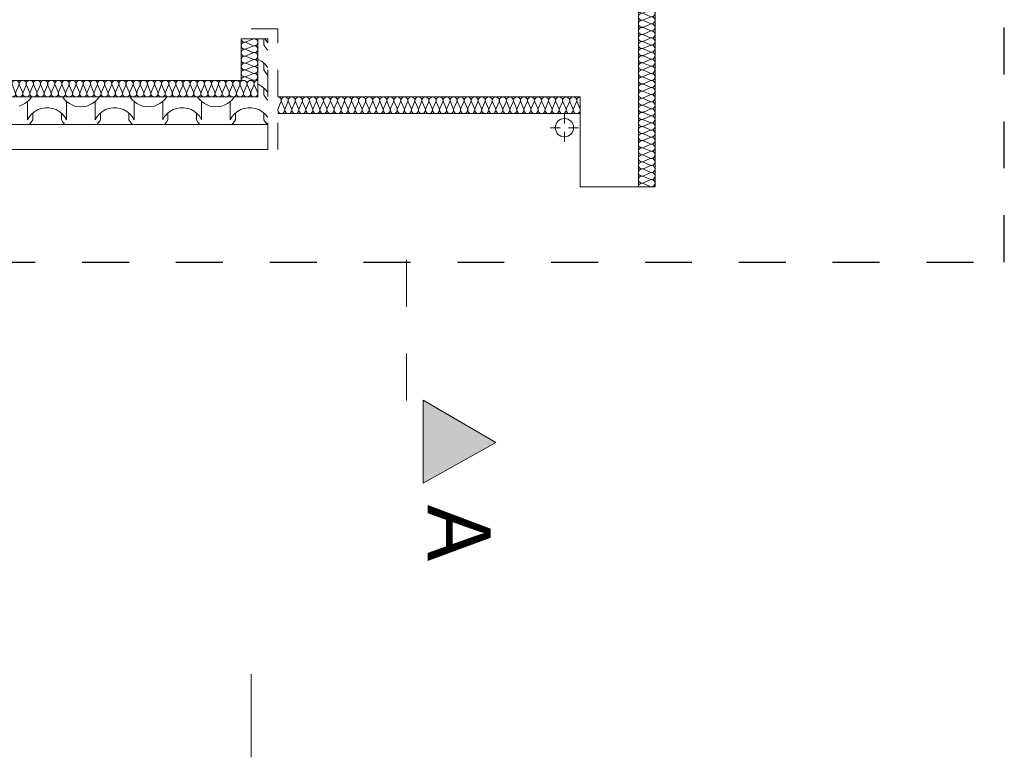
# Model space of a CAD drawing. Extents: x -528673 to -468586, y 24609 to 131944.
# Tile 47 of 87: x -475653 to -469729, y 54490 to 58930. Entities that reach past the tile are written whole.
import ezdxf

# ---------------------------------------------------------------- set-up
doc = ezdxf.new("R2010")
doc.units = 0
doc.header["$MEASUREMENT"] = 0
doc.linetypes.add('Dashed', pattern=[564.444447, 282.222223, -282.222223])
doc.linetypes.add('Przerywana', pattern=[320, 160, -160])
doc.layers.add('#PODKŁAD', color=252, linetype='Continuous')
doc.layers.add('Inwent Izolacje', color=252, linetype='Continuous')
for name, color, linetype, lineweight in [('ARCH TABELA_Nr_Pióra__21', 252, 'Continuous', 9), ('arch wypelnienia_Nr_Pióra__2', 252, 'Continuous', 13), ('INWENT DACH_Nr_Pióra__21', 252, 'Continuous', 9), ('Inwent Izolacje_Nr_Pióra__2', 252, 'Continuous', 13), ('INWENT OPISY_Nr_Pióra__21', 252, 'Continuous', 9), ('INWENT OPISY_Nr_Pióra__41', 252, 'Continuous', 15), ('INWENT.ŚCIANY_Nr_Pióra__1', 252, 'Continuous', 25), ('INWENT.ŚCIANY_Nr_Pióra__20', 252, 'Continuous', 60), ('INWENT.ŚCIANY_Nr_Pióra__3', 252, 'Continuous', 13)]:
    doc.layers.add(name, color=color, linetype=linetype, lineweight=lineweight)
doc.styles.add('GENERATED_STYLE_5', font='txt')

# ---------------------------------------------------------------- blocks, each defined once
blk = doc.blocks.new('*X30')
at = {"layer": 'arch wypelnienia_Nr_Pióra__2', "linetype": 'Continuous'}
for p, q in [((-474182.9, 58814.5), (-474182.9, 58777.7)), ((-474182.9, 58777.7), (-474173.7, 58762)), ((-474177.8, 58813.5), (-474179, 58814.5)), ((-474163.1, 58796.7), (-474177.8, 58813.5)), ((-474160.2, 58791.9), (-474163.1, 58796.7)), ((-474173.7, 58762), (-474162.4, 58747.8)), ((-474162.4, 58747.8), (-474160.2, 58745.6)), ((-474214.6, 58688.6), (-474220.2, 58690.5)), ((-474195.1, 58677.6), (-474214.6, 58688.6)), ((-474177.8, 58663.5), (-474195.1, 58677.6)), ((-474182.9, 58667.7), (-474182.9, 58627.7)), ((-474163.1, 58646.7), (-474177.8, 58663.5)), ((-474182.9, 58627.7), (-474173.7, 58612)), ((-474173.7, 58612), (-474162.4, 58597.8)), ((-474160.2, 58641.9), (-474163.1, 58646.7)), ((-474162.4, 58597.8), (-474160.2, 58595.6)), ((-474214.6, 58538.6), (-474220.2, 58540.5)), ((-474195.1, 58527.6), (-474214.6, 58538.6)), ((-474177.8, 58513.5), (-474195.1, 58527.6)), ((-474182.9, 58517.7), (-474182.9, 58477.7)), ((-474182.9, 58477.7), (-474173.7, 58462)), ((-474163.1, 58496.7), (-474177.8, 58513.5)), ((-474160.2, 58491.9), (-474163.1, 58496.7)), ((-475655.3, 58410), (-475638.3, 58416.2)), ((-475638.3, 58416.2), (-475622.2, 58424.7)), ((-475622.2, 58424.7), (-475607.5, 58435.3)), ((-475607.5, 58435.3), (-475594.4, 58447.8)), ((-475605.3, 58437.1), (-475605.3, 58350)), ((-475605.3, 58414.8), (-475605.3, 58327.7)), ((-475594.4, 58447.8), (-475583.1, 58462)), ((-475583.1, 58462), (-475581.6, 58464.5)), ((-475394.4, 58464.5), (-475392.9, 58462)), ((-475392.9, 58462), (-475381.6, 58447.8)), ((-475381.6, 58447.8), (-475368.5, 58435.3)), ((-475370.7, 58437.1), (-475370.7, 58350)), ((-475370.7, 58414.8), (-475370.7, 58327.7)), ((-475368.5, 58435.3), (-475353.8, 58424.7)), ((-475353.8, 58424.7), (-475337.7, 58416.2)), ((-475337.7, 58416.2), (-475320.7, 58410)), ((-475248.9, 58410), (-475231.9, 58416.2)), ((-475231.9, 58416.2), (-475215.8, 58424.7)), ((-475215.8, 58424.7), (-475201.1, 58435.3)), ((-475201.1, 58435.3), (-475188, 58447.8)), ((-475198.9, 58437.1), (-475198.9, 58350)), ((-475198.9, 58414.8), (-475198.9, 58327.7)), ((-475188, 58447.8), (-475176.7, 58462)), ((-475176.7, 58462), (-475175.2, 58464.5)), ((-474988, 58464.5), (-474986.5, 58462)), ((-474986.5, 58462), (-474975.2, 58447.8)), ((-474975.2, 58447.8), (-474962.1, 58435.3)), ((-474964.3, 58437.1), (-474964.3, 58350)), ((-474964.3, 58414.8), (-474964.3, 58327.7)), ((-474962.1, 58435.3), (-474947.4, 58424.7)), ((-474947.4, 58424.7), (-474931.3, 58416.2)), ((-474931.3, 58416.2), (-474914.3, 58410)), ((-474842.5, 58410), (-474825.5, 58416.2)), ((-474825.5, 58416.2), (-474809.4, 58424.7)), ((-474809.4, 58424.7), (-474794.7, 58435.3)), ((-474794.7, 58435.3), (-474781.6, 58447.8)), ((-474792.5, 58437.1), (-474792.5, 58350)), ((-474792.5, 58414.8), (-474792.5, 58327.7)), ((-474781.6, 58447.8), (-474770.3, 58462)), ((-474770.3, 58462), (-474768.8, 58464.5)), ((-474581.6, 58464.5), (-474580.1, 58462)), ((-474580.1, 58462), (-474568.8, 58447.8)), ((-474568.8, 58447.8), (-474555.7, 58435.3)), ((-474557.9, 58437.1), (-474557.9, 58350)), ((-474557.9, 58414.8), (-474557.9, 58327.7)), ((-474555.7, 58435.3), (-474541, 58424.7)), ((-474541, 58424.7), (-474524.9, 58416.2)), ((-474524.9, 58416.2), (-474507.9, 58410)), ((-474436.1, 58410), (-474419.1, 58416.2)), ((-474419.1, 58416.2), (-474403, 58424.7)), ((-474403, 58424.7), (-474388.3, 58435.3)), ((-474388.3, 58435.3), (-474375.2, 58447.8)), ((-474386.1, 58437.1), (-474386.1, 58350)), ((-474386.1, 58414.8), (-474386.1, 58327.7)), ((-474375.2, 58447.8), (-474363.9, 58462)), ((-474363.9, 58462), (-474362.4, 58464.5)), ((-474173.7, 58462), (-474162.4, 58447.8)), ((-474162.4, 58447.8), (-474160.2, 58445.6)), ((-475579, 58363.5), (-475593.7, 58346.7)), ((-475561.7, 58377.6), (-475579, 58363.5)), ((-475573.9, 58367.7), (-475573.9, 58327.7)), ((-475542.2, 58388.6), (-475561.7, 58377.6)), ((-475521.2, 58396), (-475542.2, 58388.6)), ((-475499.2, 58399.8), (-475521.2, 58396)), ((-475488, 58399.8), (-475499.2, 58399.8)), ((-475476.8, 58399.8), (-475488, 58399.8)), ((-475454.8, 58396), (-475476.8, 58399.8)), ((-475433.8, 58388.6), (-475454.8, 58396)), ((-475414.3, 58377.6), (-475433.8, 58388.6)), ((-475397, 58363.5), (-475414.3, 58377.6)), ((-475402.1, 58367.7), (-475402.1, 58327.7)), ((-475382.3, 58346.7), (-475397, 58363.5)), ((-475320.7, 58410), (-475302.9, 58406.3)), ((-475302.9, 58406.3), (-475284.8, 58405)), ((-475284.8, 58405), (-475266.7, 58406.3)), ((-475266.7, 58406.3), (-475248.9, 58410)), ((-475172.6, 58363.5), (-475187.3, 58346.7)), ((-475155.3, 58377.6), (-475172.6, 58363.5)), ((-475167.5, 58367.7), (-475167.5, 58327.7)), ((-475135.8, 58388.6), (-475155.3, 58377.6)), ((-475114.8, 58396), (-475135.8, 58388.6)), ((-475092.8, 58399.8), (-475114.8, 58396)), ((-475081.6, 58399.8), (-475092.8, 58399.8)), ((-475070.4, 58399.8), (-475081.6, 58399.8)), ((-475048.4, 58396), (-475070.4, 58399.8)), ((-475027.4, 58388.6), (-475048.4, 58396)), ((-475007.9, 58377.6), (-475027.4, 58388.6)), ((-474990.6, 58363.5), (-475007.9, 58377.6)), ((-474995.7, 58367.7), (-474995.7, 58327.7)), ((-474975.9, 58346.7), (-474990.6, 58363.5)), ((-474914.3, 58410), (-474896.5, 58406.3)), ((-474896.5, 58406.3), (-474878.4, 58405)), ((-474878.4, 58405), (-474860.3, 58406.3)), ((-474860.3, 58406.3), (-474842.5, 58410)), ((-474766.2, 58363.5), (-474780.9, 58346.7)), ((-474748.9, 58377.6), (-474766.2, 58363.5)), ((-474761.1, 58367.7), (-474761.1, 58327.7)), ((-474729.4, 58388.6), (-474748.9, 58377.6)), ((-474708.4, 58396), (-474729.4, 58388.6)), ((-474686.4, 58399.8), (-474708.4, 58396)), ((-474675.2, 58399.8), (-474686.4, 58399.8)), ((-474664, 58399.8), (-474675.2, 58399.8)), ((-474642, 58396), (-474664, 58399.8)), ((-474621, 58388.6), (-474642, 58396)), ((-474601.5, 58377.6), (-474621, 58388.6)), ((-474584.2, 58363.5), (-474601.5, 58377.6)), ((-474589.3, 58367.7), (-474589.3, 58327.7)), ((-474569.5, 58346.7), (-474584.2, 58363.5)), ((-474507.9, 58410), (-474490.1, 58406.3)), ((-474490.1, 58406.3), (-474472, 58405)), ((-474472, 58405), (-474453.9, 58406.3)), ((-474453.9, 58406.3), (-474436.1, 58410)), ((-474359.8, 58363.5), (-474374.5, 58346.7)), ((-474342.5, 58377.6), (-474359.8, 58363.5)), ((-474354.7, 58367.7), (-474354.7, 58327.7)), ((-474323, 58388.6), (-474342.5, 58377.6)), ((-474302, 58396), (-474323, 58388.6)), ((-474280, 58399.8), (-474302, 58396)), ((-474268.8, 58399.8), (-474280, 58399.8)), ((-474257.6, 58399.8), (-474268.8, 58399.8)), ((-474235.6, 58396), (-474257.6, 58399.8)), ((-474214.6, 58388.6), (-474235.6, 58396)), ((-474195.1, 58377.6), (-474214.6, 58388.6)), ((-474177.8, 58363.5), (-474195.1, 58377.6)), ((-474182.9, 58367.7), (-474182.9, 58327.7)), ((-474163.1, 58346.7), (-474177.8, 58363.5)), ((-475593.7, 58346.7), (-475605.3, 58327.7)), ((-475594.2, 58297.9), (-475583.1, 58312)), ((-475583.1, 58312), (-475573.9, 58327.7)), ((-475402.1, 58327.7), (-475392.9, 58312)), ((-475392.9, 58312), (-475381.8, 58297.9)), ((-475370.7, 58327.7), (-475382.3, 58346.7)), ((-475187.3, 58346.7), (-475198.9, 58327.7)), ((-475187.8, 58297.9), (-475176.7, 58312)), ((-475176.7, 58312), (-475167.5, 58327.7)), ((-474995.7, 58327.7), (-474986.5, 58312)), ((-474986.5, 58312), (-474975.4, 58297.9)), ((-474964.3, 58327.7), (-474975.9, 58346.7)), ((-474780.9, 58346.7), (-474792.5, 58327.7)), ((-474781.4, 58297.9), (-474770.3, 58312)), ((-474770.3, 58312), (-474761.1, 58327.7)), ((-474589.3, 58327.7), (-474580.1, 58312)), ((-474580.1, 58312), (-474569, 58297.9)), ((-474557.9, 58327.7), (-474569.5, 58346.7)), ((-474374.5, 58346.7), (-474386.1, 58327.7)), ((-474375, 58297.9), (-474363.9, 58312)), ((-474363.9, 58312), (-474354.7, 58327.7)), ((-474182.9, 58327.7), (-474173.7, 58312)), ((-474173.7, 58312), (-474162.6, 58297.9)), ((-474160.2, 58341.9), (-474163.1, 58346.7))]:
    blk.add_line(p, q, dxfattribs=at)
blk = doc.blocks.new('Wypełnienie_15')
at = {"layer": 'arch wypelnienia_Nr_Pióra__2', "linetype": 'Dashed'}
blk.add_blockref('*X30', (0, 0), dxfattribs=at)
blk = doc.blocks.new('Izolacja cieplna 14_203', base_point=(-474220.2, 58564.5))
at = {"layer": 'Inwent Izolacje_Nr_Pióra__2', "linetype": 'Continuous'}
for p, q in [((-475700.6, 58534.7), (-475718.4, 58494.3)), ((-475679.1, 58494.3), (-475697, 58534.7)), ((-475657.7, 58534.7), (-475675.5, 58494.3)), ((-475636.3, 58494.3), (-475654.1, 58534.7)), ((-475614.8, 58534.7), (-475632.7, 58494.3)), ((-475593.4, 58494.3), (-475611.2, 58534.7)), ((-475572, 58534.7), (-475589.8, 58494.3)), ((-475550.6, 58494.3), (-475568.4, 58534.7)), ((-475529.1, 58534.7), (-475547, 58494.3)), ((-475507.7, 58494.3), (-475525.5, 58534.7)), ((-475486.3, 58534.7), (-475504.1, 58494.3)), ((-475464.8, 58494.3), (-475482.7, 58534.7)), ((-475443.4, 58534.7), (-475461.2, 58494.3)), ((-475422, 58494.3), (-475439.8, 58534.7)), ((-475400.6, 58534.7), (-475418.4, 58494.3)), ((-475379.1, 58494.3), (-475397, 58534.7)), ((-475357.7, 58534.7), (-475375.5, 58494.3)), ((-475336.3, 58494.3), (-475354.1, 58534.7)), ((-475314.8, 58534.7), (-475332.7, 58494.3)), ((-475293.4, 58494.3), (-475311.2, 58534.7)), ((-475272, 58534.7), (-475289.8, 58494.3)), ((-475250.6, 58494.3), (-475268.4, 58534.7)), ((-475229.1, 58534.7), (-475247, 58494.3)), ((-475207.7, 58494.3), (-475225.5, 58534.7)), ((-475186.3, 58534.7), (-475204.1, 58494.3)), ((-475164.8, 58494.3), (-475182.7, 58534.7)), ((-475143.4, 58534.7), (-475161.2, 58494.3)), ((-475122, 58494.3), (-475139.8, 58534.7)), ((-475100.6, 58534.7), (-475118.4, 58494.3)), ((-475079.1, 58494.3), (-475097, 58534.7)), ((-475057.7, 58534.7), (-475075.5, 58494.3)), ((-475036.3, 58494.3), (-475054.1, 58534.7)), ((-475014.8, 58534.7), (-475032.7, 58494.3)), ((-474993.4, 58494.3), (-475011.2, 58534.7)), ((-474972, 58534.7), (-474989.8, 58494.3)), ((-474950.6, 58494.3), (-474968.4, 58534.7)), ((-474929.1, 58534.7), (-474947, 58494.3)), ((-474907.7, 58494.3), (-474925.5, 58534.7)), ((-474886.3, 58534.7), (-474904.1, 58494.3)), ((-474864.8, 58494.3), (-474882.7, 58534.7)), ((-474843.4, 58534.7), (-474861.2, 58494.3)), ((-474822, 58494.3), (-474839.8, 58534.7)), ((-474800.6, 58534.7), (-474818.4, 58494.3)), ((-474779.1, 58494.3), (-474797, 58534.7)), ((-474757.7, 58534.7), (-474775.5, 58494.3)), ((-474736.3, 58494.3), (-474754.1, 58534.7)), ((-474714.8, 58534.7), (-474732.7, 58494.3)), ((-474693.4, 58494.3), (-474711.2, 58534.7)), ((-474672, 58534.7), (-474689.8, 58494.3)), ((-474650.6, 58494.3), (-474668.4, 58534.7)), ((-474629.1, 58534.7), (-474647, 58494.3)), ((-474607.7, 58494.3), (-474625.5, 58534.7)), ((-474586.3, 58534.7), (-474604.1, 58494.3)), ((-474564.8, 58494.3), (-474582.7, 58534.7)), ((-474543.4, 58534.7), (-474561.2, 58494.3)), ((-474522, 58494.3), (-474539.8, 58534.7)), ((-474500.6, 58534.7), (-474518.4, 58494.3)), ((-474479.1, 58494.3), (-474497, 58534.7)), ((-474457.7, 58534.7), (-474475.5, 58494.3)), ((-474436.3, 58494.3), (-474454.1, 58534.7)), ((-474414.8, 58534.7), (-474432.7, 58494.3)), ((-474393.4, 58494.3), (-474411.2, 58534.7)), ((-474372, 58534.7), (-474389.8, 58494.3)), ((-474350.6, 58494.3), (-474368.4, 58534.7)), ((-474329.1, 58534.7), (-474347, 58494.3)), ((-474307.7, 58494.3), (-474325.5, 58534.7)), ((-474286.3, 58534.7), (-474304.1, 58494.3)), ((-474264.8, 58494.3), (-474282.7, 58534.7)), ((-474243.4, 58534.7), (-474261.2, 58494.3)), ((-474222, 58494.3), (-474239.8, 58534.7))]:
    blk.add_line(p, q, dxfattribs=at)
for centre, start_param, end_param in [((-475720.2, 58543.3), 2.7288, 4.712389), ((-475677.3, 58543.3), 2.7288, 6.695979), ((-475634.5, 58543.3), 2.7288, 6.695979), ((-475591.6, 58543.3), 2.7288, 6.695979), ((-475548.8, 58543.3), 2.7288, 6.695979), ((-475505.9, 58543.3), 2.7288, 6.695979), ((-475463, 58543.3), 2.7288, 6.695979), ((-475420.2, 58543.3), 2.7288, 6.695979), ((-475377.3, 58543.3), 2.7288, 6.695979), ((-475334.5, 58543.3), 2.7288, 6.695979), ((-475291.6, 58543.3), 2.7288, 6.695979), ((-475248.8, 58543.3), 2.7288, 6.695979), ((-475205.9, 58543.3), 2.7288, 6.695979), ((-475163, 58543.3), 2.7288, 6.695979), ((-475120.2, 58543.3), 2.7288, 6.695979), ((-475077.3, 58543.3), 2.7288, 6.695979), ((-475034.5, 58543.3), 2.7288, 6.695979), ((-474991.6, 58543.3), 2.7288, 6.695979), ((-474948.8, 58543.3), 2.7288, 6.695979), ((-474905.9, 58543.3), 2.7288, 6.695979), ((-474863, 58543.3), 2.7288, 6.695979), ((-474820.2, 58543.3), 2.7288, 6.695979), ((-474777.3, 58543.3), 2.7288, 6.695979), ((-474734.5, 58543.3), 2.7288, 6.695979), ((-474691.6, 58543.3), 2.7288, 6.695979), ((-474648.8, 58543.3), 2.7288, 6.695979), ((-474605.9, 58543.3), 2.7288, 6.695979), ((-474563, 58543.3), 2.7288, 6.695979), ((-474520.2, 58543.3), 2.7288, 6.695979), ((-474477.3, 58543.3), 2.7288, 6.695979), ((-474434.5, 58543.3), 2.7288, 6.695979), ((-474391.6, 58543.3), 2.7288, 6.695979), ((-474348.8, 58543.3), 2.7288, 6.695979), ((-474305.9, 58543.3), 2.7288, 6.695979), ((-474263, 58543.3), 2.7288, 6.695979), ((-474220.2, 58543.3), 4.712389, 6.695979), ((-475698.8, 58485.8), 5.870392, 9.837571), ((-475655.9, 58485.8), 5.870392, 9.837571), ((-475613, 58485.8), 5.870392, 9.837571), ((-475570.2, 58485.8), 5.870392, 9.837571), ((-475527.3, 58485.8), 5.870392, 9.837571), ((-475484.5, 58485.8), 5.870392, 9.837571), ((-475441.6, 58485.8), 5.870392, 9.837571), ((-475398.8, 58485.8), 5.870392, 9.837571), ((-475355.9, 58485.8), 5.870392, 9.837571), ((-475313, 58485.8), 5.870392, 9.837571), ((-475270.2, 58485.8), 5.870392, 9.837571), ((-475227.3, 58485.8), 5.870392, 9.837571), ((-475184.5, 58485.8), 5.870392, 9.837571), ((-475141.6, 58485.8), 5.870392, 9.837571), ((-475098.8, 58485.8), 5.870392, 9.837571), ((-475055.9, 58485.8), 5.870392, 9.837571), ((-475013, 58485.8), 5.870392, 9.837571), ((-474970.2, 58485.8), 5.870392, 9.837571), ((-474927.3, 58485.8), 5.870392, 9.837571), ((-474884.5, 58485.8), 5.870392, 9.837571), ((-474841.6, 58485.8), 5.870392, 9.837571), ((-474798.8, 58485.8), 5.870392, 9.837571), ((-474755.9, 58485.8), 5.870392, 9.837571), ((-474713, 58485.8), 5.870392, 9.837571), ((-474670.2, 58485.8), 5.870392, 9.837571), ((-474627.3, 58485.8), 5.870392, 9.837571), ((-474584.5, 58485.8), 5.870392, 9.837571), ((-474541.6, 58485.8), 5.870392, 9.837571), ((-474498.8, 58485.8), 5.870392, 9.837571), ((-474455.9, 58485.8), 5.870392, 9.837571), ((-474413, 58485.8), 5.870392, 9.837571), ((-474370.2, 58485.8), 5.870392, 9.837571), ((-474327.3, 58485.8), 5.870392, 9.837571), ((-474284.5, 58485.8), 5.870392, 9.837571), ((-474241.6, 58485.8), 5.870392, 9.837571)]:
    blk.add_ellipse(centre, major_axis=(-21.4, 0), ratio=0.992498, start_param=start_param, end_param=end_param, dxfattribs=at)
blk = doc.blocks.new('Izolacja cieplna 14_204', base_point=(-474320.2, 58814.5))
at = {"layer": 'Inwent Izolacje_Nr_Pióra__2', "linetype": 'Continuous'}
for p, q in [((-474250, 58812.8), (-474290.4, 58795.5)), ((-474290.4, 58792), (-474250, 58774.6)), ((-474250, 58771.1), (-474290.4, 58753.8)), ((-474290.4, 58750.3), (-474250, 58733)), ((-474250, 58729.5), (-474290.4, 58712.1)), ((-474290.4, 58708.6), (-474250, 58691.3)), ((-474250, 58687.8), (-474290.4, 58670.5)), ((-474290.4, 58667), (-474250, 58649.6)), ((-474250, 58646.1), (-474290.4, 58628.8)), ((-474290.4, 58625.3), (-474250, 58608)), ((-474250, 58604.5), (-474290.4, 58587.1)), ((-474290.4, 58583.6), (-474250, 58566.3))]:
    blk.add_line(p, q, dxfattribs=at)
for centre, start_param, end_param in [((-474298.9, 58772.9), 1.158004, 5.125183), ((-474298.9, 58814.5), 3.141593, 5.125182), ((-474241.5, 58793.7), 4.299595, 8.266775), ((-474241.5, 58752), 4.299595, 8.266775), ((-474298.9, 58731.2), 1.158004, 5.125183), ((-474298.9, 58689.5), 1.158004, 5.125183), ((-474241.5, 58710.4), 4.299595, 8.266775), ((-474298.9, 58647.9), 1.158004, 5.125183), ((-474241.5, 58668.7), 4.299595, 8.266775), ((-474241.5, 58627), 4.299595, 8.266775), ((-474298.9, 58606.2), 1.158004, 5.125183), ((-474241.5, 58585.4), 4.299595, 8.266775), ((-474298.9, 58564.5), 1.158004, 3.141593)]:
    blk.add_ellipse(centre, major_axis=(21.3, 0), ratio=0.979571, start_param=start_param, end_param=end_param, dxfattribs=at)
blk = doc.blocks.new('Izolacja cieplna 14_205', base_point=(-472280.2, 58464.5))
at = {"layer": 'Inwent Izolacje_Nr_Pióra__2', "linetype": 'Continuous'}
for p, q in [((-474080.8, 58434.7), (-474098.4, 58394.3)), ((-474059.6, 58394.3), (-474077.2, 58434.7)), ((-474038.5, 58434.7), (-474056.1, 58394.3)), ((-474017.3, 58394.3), (-474034.9, 58434.7)), ((-473996.1, 58434.7), (-474013.8, 58394.3)), ((-473975, 58394.3), (-473992.6, 58434.7)), ((-473953.8, 58434.7), (-473971.4, 58394.3)), ((-473932.7, 58394.3), (-473950.3, 58434.7)), ((-473911.5, 58434.7), (-473929.1, 58394.3)), ((-473890.3, 58394.3), (-473907.9, 58434.7)), ((-473869.2, 58434.7), (-473886.8, 58394.3)), ((-473848, 58394.3), (-473865.6, 58434.7)), ((-473826.8, 58434.7), (-473844.5, 58394.3)), ((-473805.7, 58394.3), (-473823.3, 58434.7)), ((-473784.5, 58434.7), (-473802.1, 58394.3)), ((-473763.4, 58394.3), (-473781, 58434.7)), ((-473742.2, 58434.7), (-473759.8, 58394.3)), ((-473721, 58394.3), (-473738.6, 58434.7)), ((-473699.9, 58434.7), (-473717.5, 58394.3)), ((-473678.7, 58394.3), (-473696.3, 58434.7)), ((-473657.5, 58434.7), (-473675.2, 58394.3)), ((-473636.4, 58394.3), (-473654, 58434.7)), ((-473615.2, 58434.7), (-473632.8, 58394.3)), ((-473594.1, 58394.3), (-473611.7, 58434.7)), ((-473572.9, 58434.7), (-473590.5, 58394.3)), ((-473551.7, 58394.3), (-473569.3, 58434.7)), ((-473530.6, 58434.7), (-473548.2, 58394.3)), ((-473509.4, 58394.3), (-473527, 58434.7)), ((-473488.2, 58434.7), (-473505.8, 58394.3)), ((-473467.1, 58394.3), (-473484.7, 58434.7)), ((-473445.9, 58434.7), (-473463.5, 58394.3)), ((-473424.8, 58394.3), (-473442.4, 58434.7)), ((-473403.6, 58434.7), (-473421.2, 58394.3)), ((-473382.4, 58394.3), (-473400, 58434.7)), ((-473361.3, 58434.7), (-473378.9, 58394.3)), ((-473340.1, 58394.3), (-473357.7, 58434.7)), ((-473318.9, 58434.7), (-473336.5, 58394.3)), ((-473297.8, 58394.3), (-473315.4, 58434.7)), ((-473276.6, 58434.7), (-473294.2, 58394.3)), ((-473255.5, 58394.3), (-473273.1, 58434.7)), ((-473234.3, 58434.7), (-473251.9, 58394.3)), ((-473213.1, 58394.3), (-473230.7, 58434.7)), ((-473192, 58434.7), (-473209.6, 58394.3)), ((-473170.8, 58394.3), (-473188.4, 58434.7)), ((-473149.6, 58434.7), (-473167.2, 58394.3)), ((-473128.5, 58394.3), (-473146.1, 58434.7)), ((-473107.3, 58434.7), (-473124.9, 58394.3)), ((-473086.1, 58394.3), (-473103.8, 58434.7)), ((-473065, 58434.7), (-473082.6, 58394.3)), ((-473043.8, 58394.3), (-473061.4, 58434.7)), ((-473022.7, 58434.7), (-473040.3, 58394.3)), ((-473001.5, 58394.3), (-473019.1, 58434.7)), ((-472980.3, 58434.7), (-472997.9, 58394.3)), ((-472959.2, 58394.3), (-472976.8, 58434.7)), ((-472938, 58434.7), (-472955.6, 58394.3)), ((-472916.8, 58394.3), (-472934.5, 58434.7)), ((-472895.7, 58434.7), (-472913.3, 58394.3)), ((-472874.5, 58394.3), (-472892.1, 58434.7)), ((-472853.4, 58434.7), (-472871, 58394.3)), ((-472832.2, 58394.3), (-472849.8, 58434.7)), ((-472811, 58434.7), (-472828.6, 58394.3)), ((-472789.9, 58394.3), (-472807.5, 58434.7)), ((-472768.7, 58434.7), (-472786.3, 58394.3)), ((-472747.5, 58394.3), (-472765.2, 58434.7)), ((-472726.4, 58434.7), (-472744, 58394.3)), ((-472705.2, 58394.3), (-472722.8, 58434.7)), ((-472684.1, 58434.7), (-472701.7, 58394.3)), ((-472662.9, 58394.3), (-472680.5, 58434.7)), ((-472641.7, 58434.7), (-472659.3, 58394.3)), ((-472620.6, 58394.3), (-472638.2, 58434.7)), ((-472599.4, 58434.7), (-472617, 58394.3)), ((-472578.2, 58394.3), (-472595.8, 58434.7)), ((-472557.1, 58434.7), (-472574.7, 58394.3)), ((-472535.9, 58394.3), (-472553.5, 58434.7)), ((-472514.8, 58434.7), (-472532.4, 58394.3)), ((-472493.6, 58394.3), (-472511.2, 58434.7)), ((-472472.4, 58434.7), (-472490, 58394.3)), ((-472451.3, 58394.3), (-472468.9, 58434.7)), ((-472430.1, 58434.7), (-472447.7, 58394.3)), ((-472408.9, 58394.3), (-472426.5, 58434.7)), ((-472387.8, 58434.7), (-472405.4, 58394.3)), ((-472366.6, 58394.3), (-472384.2, 58434.7)), ((-472345.5, 58434.7), (-472363.1, 58394.3)), ((-472324.3, 58394.3), (-472341.9, 58434.7)), ((-472303.1, 58434.7), (-472320.7, 58394.3)), ((-472282, 58394.3), (-472299.6, 58434.7))]:
    blk.add_line(p, q, dxfattribs=at)
for centre, start_param, end_param in [((-474100.2, 58443.3), 1.158004, 3.141593), ((-474057.9, 58443.3), 1.158004, 5.125183), ((-474015.5, 58443.3), 1.158004, 5.125183), ((-473973.2, 58443.3), 1.158004, 5.125183), ((-473930.9, 58443.3), 1.158004, 5.125183), ((-473888.6, 58443.3), 1.158004, 5.125183), ((-473846.2, 58443.3), 1.158004, 5.125183), ((-473803.9, 58443.3), 1.158004, 5.125183), ((-473761.6, 58443.3), 1.158004, 5.125183), ((-473719.3, 58443.3), 1.158004, 5.125183), ((-473676.9, 58443.3), 1.158004, 5.125183), ((-473634.6, 58443.3), 1.158004, 5.125183), ((-473592.3, 58443.3), 1.158004, 5.125183), ((-473550, 58443.3), 1.158004, 5.125183), ((-473507.6, 58443.3), 1.158004, 5.125183), ((-473465.3, 58443.3), 1.158004, 5.125183), ((-473423, 58443.3), 1.158004, 5.125183), ((-473380.6, 58443.3), 1.158004, 5.125183), ((-473338.3, 58443.3), 1.158004, 5.125183), ((-473296, 58443.3), 1.158004, 5.125183), ((-473253.7, 58443.3), 1.158004, 5.125183), ((-473211.3, 58443.3), 1.158004, 5.125183), ((-473169, 58443.3), 1.158004, 5.125183), ((-473126.7, 58443.3), 1.158004, 5.125183), ((-473084.4, 58443.3), 1.158004, 5.125183), ((-473042, 58443.3), 1.158004, 5.125183), ((-472999.7, 58443.3), 1.158004, 5.125183), ((-472957.4, 58443.3), 1.158004, 5.125183), ((-472915.1, 58443.3), 1.158004, 5.125183), ((-472872.7, 58443.3), 1.158004, 5.125183), ((-472830.4, 58443.3), 1.158004, 5.125183), ((-472788.1, 58443.3), 1.158004, 5.125183), ((-472745.8, 58443.3), 1.158004, 5.125183), ((-472703.4, 58443.3), 1.158004, 5.125183), ((-472661.1, 58443.3), 1.158004, 5.125183), ((-472618.8, 58443.3), 1.158004, 5.125183), ((-472576.5, 58443.3), 1.158004, 5.125183), ((-472534.1, 58443.3), 1.158004, 5.125183), ((-472491.8, 58443.3), 1.158004, 5.125183), ((-472449.5, 58443.3), 1.158004, 5.125183), ((-472407.2, 58443.3), 1.158004, 5.125183), ((-472364.8, 58443.3), 1.158004, 5.125183), ((-472322.5, 58443.3), 1.158004, 5.125183), ((-472280.2, 58443.3), 3.141593, 5.125182), ((-474079, 58385.8), 4.299595, 8.266775), ((-474036.7, 58385.8), 4.299595, 8.266775), ((-473994.4, 58385.8), 4.299595, 8.266775), ((-473952, 58385.8), 4.299595, 8.266775), ((-473909.7, 58385.8), 4.299595, 8.266775), ((-473867.4, 58385.8), 4.299595, 8.266775), ((-473825.1, 58385.8), 4.299595, 8.266775), ((-473782.7, 58385.8), 4.299595, 8.266775), ((-473740.4, 58385.8), 4.299595, 8.266775), ((-473698.1, 58385.8), 4.299595, 8.266775), ((-473655.8, 58385.8), 4.299595, 8.266775), ((-473613.4, 58385.8), 4.299595, 8.266775), ((-473571.1, 58385.8), 4.299595, 8.266775), ((-473528.8, 58385.8), 4.299595, 8.266775), ((-473486.5, 58385.8), 4.299595, 8.266775), ((-473444.1, 58385.8), 4.299595, 8.266775), ((-473401.8, 58385.8), 4.299595, 8.266775), ((-473359.5, 58385.8), 4.299595, 8.266775), ((-473317.2, 58385.8), 4.299595, 8.266775), ((-473274.8, 58385.8), 4.299595, 8.266775), ((-473232.5, 58385.8), 4.299595, 8.266775), ((-473190.2, 58385.8), 4.299595, 8.266775), ((-473147.9, 58385.8), 4.299595, 8.266775), ((-473105.5, 58385.8), 4.299595, 8.266775), ((-473063.2, 58385.8), 4.299595, 8.266775), ((-473020.9, 58385.8), 4.299595, 8.266775), ((-472978.6, 58385.8), 4.299595, 8.266775), ((-472936.2, 58385.8), 4.299595, 8.266775), ((-472893.9, 58385.8), 4.299595, 8.266775), ((-472851.6, 58385.8), 4.299595, 8.266775), ((-472809.3, 58385.8), 4.299595, 8.266775), ((-472766.9, 58385.8), 4.299595, 8.266775), ((-472724.6, 58385.8), 4.299595, 8.266775), ((-472682.3, 58385.8), 4.299595, 8.266775), ((-472640, 58385.8), 4.299595, 8.266775), ((-472597.6, 58385.8), 4.299595, 8.266775), ((-472555.3, 58385.8), 4.299595, 8.266775), ((-472513, 58385.8), 4.299595, 8.266775), ((-472470.7, 58385.8), 4.299595, 8.266775), ((-472428.3, 58385.8), 4.299595, 8.266775), ((-472386, 58385.8), 4.299595, 8.266775), ((-472343.7, 58385.8), 4.299595, 8.266775), ((-472301.3, 58385.8), 4.299595, 8.266775)]:
    blk.add_ellipse(centre, major_axis=(0, -21.3), ratio=0.995062, start_param=start_param, end_param=end_param, dxfattribs=at)
blk = doc.blocks.new('Izolacja cieplna 14_206', base_point=(-471930.2, 61504.5))
at = {"layer": 'Inwent Izolacje_Nr_Pióra__2', "linetype": 'Continuous'}
for p, q in [((-471860, 61502.7), (-471900.4, 61485)), ((-471900.4, 61481.4), (-471860, 61463.7)), ((-471860, 61460.1), (-471900.4, 61442.4)), ((-471900.4, 61438.8), (-471860, 61421.1)), ((-471860, 61417.5), (-471900.4, 61399.8)), ((-471900.4, 61396.2), (-471860, 61378.5)), ((-471860, 61374.9), (-471900.4, 61357.2)), ((-471900.4, 61353.6), (-471860, 61335.9)), ((-471860, 61332.3), (-471900.4, 61314.5)), ((-471900.4, 61311), (-471860, 61293.2)), ((-471860, 61289.7), (-471900.4, 61271.9)), ((-471900.4, 61268.3), (-471860, 61250.6)), ((-471860, 61247), (-471900.4, 61229.3)), ((-471900.4, 61225.7), (-471860, 61208)), ((-471860, 61204.4), (-471900.4, 61186.7)), ((-471900.4, 61183.1), (-471860, 61165.4)), ((-471860, 61161.8), (-471900.4, 61144.1)), ((-471900.4, 61140.5), (-471860, 61122.8)), ((-471860, 61119.2), (-471900.4, 61101.4)), ((-471900.4, 61097.9), (-471860, 61080.1)), ((-471860, 61076.6), (-471900.4, 61058.8)), ((-471900.4, 61055.2), (-471860, 61037.5)), ((-471860, 61033.9), (-471900.4, 61016.2)), ((-471900.4, 61012.6), (-471860, 60994.9)), ((-471860, 60991.3), (-471900.4, 60973.6)), ((-471900.4, 60970), (-471860, 60952.3)), ((-471860, 60948.7), (-471900.4, 60931)), ((-471900.4, 60927.4), (-471860, 60909.7)), ((-471860, 60906.1), (-471900.4, 60888.4)), ((-471900.4, 60884.8), (-471860, 60867)), ((-471860, 60863.5), (-471900.4, 60845.7)), ((-471900.4, 60842.2), (-471860, 60824.4)), ((-471860, 60820.8), (-471900.4, 60803.1)), ((-471900.4, 60799.5), (-471860, 60781.8)), ((-471860, 60778.2), (-471900.4, 60760.5)), ((-471900.4, 60756.9), (-471860, 60739.2)), ((-471860, 60735.6), (-471900.4, 60717.9)), ((-471900.4, 60714.3), (-471860, 60696.6)), ((-471860, 60693), (-471900.4, 60675.3)), ((-471900.4, 60671.7), (-471860, 60653.9)), ((-471860, 60650.4), (-471900.4, 60632.6)), ((-471900.4, 60629.1), (-471860, 60611.3)), ((-471860, 60607.7), (-471900.4, 60590)), ((-471900.4, 60586.4), (-471860, 60568.7)), ((-471860, 60565.1), (-471900.4, 60547.4)), ((-471900.4, 60543.8), (-471860, 60526.1)), ((-471860, 60522.5), (-471900.4, 60504.8)), ((-471900.4, 60501.2), (-471860, 60483.5)), ((-471860, 60479.9), (-471900.4, 60462.2)), ((-471900.4, 60458.6), (-471860, 60440.9)), ((-471860, 60437.3), (-471900.4, 60419.5)), ((-471900.4, 60416), (-471860, 60398.2)), ((-471860, 60394.7), (-471900.4, 60376.9)), ((-471900.4, 60373.3), (-471860, 60355.6)), ((-471860, 60352), (-471900.4, 60334.3)), ((-471900.4, 60330.7), (-471860, 60313)), ((-471860, 60309.4), (-471900.4, 60291.7)), ((-471900.4, 60288.1), (-471860, 60270.4)), ((-471860, 60266.8), (-471900.4, 60249.1)), ((-471900.4, 60245.5), (-471860, 60227.8)), ((-471860, 60224.2), (-471900.4, 60206.4)), ((-471900.4, 60202.9), (-471860, 60185.1)), ((-471860, 60181.6), (-471900.4, 60163.8)), ((-471900.4, 60160.2), (-471860, 60142.5)), ((-471860, 60138.9), (-471900.4, 60121.2)), ((-471900.4, 60117.6), (-471860, 60099.9)), ((-471860, 60096.3), (-471900.4, 60078.6)), ((-471900.4, 60075), (-471860, 60057.3)), ((-471860, 60053.7), (-471900.4, 60036)), ((-471900.4, 60032.4), (-471860, 60014.7)), ((-471860, 60011.1), (-471900.4, 59993.4)), ((-471900.4, 59989.8), (-471860, 59972)), ((-471860, 59968.5), (-471900.4, 59950.7)), ((-471900.4, 59947.2), (-471860, 59929.4)), ((-471860, 59925.8), (-471900.4, 59908.1)), ((-471900.4, 59904.5), (-471860, 59886.8)), ((-471860, 59883.2), (-471900.4, 59865.5)), ((-471900.4, 59861.9), (-471860, 59844.2)), ((-471860, 59840.6), (-471900.4, 59822.9)), ((-471900.4, 59819.3), (-471860, 59801.6)), ((-471860, 59798), (-471900.4, 59780.3)), ((-471900.4, 59776.7), (-471860, 59758.9)), ((-471860, 59755.4), (-471900.4, 59737.6)), ((-471900.4, 59734.1), (-471860, 59716.3)), ((-471860, 59712.7), (-471900.4, 59695)), ((-471900.4, 59691.4), (-471860, 59673.7)), ((-471860, 59670.1), (-471900.4, 59652.4)), ((-471900.4, 59648.8), (-471860, 59631.1)), ((-471860, 59627.5), (-471900.4, 59609.8)), ((-471900.4, 59606.2), (-471860, 59588.5)), ((-471860, 59584.9), (-471900.4, 59567.2)), ((-471900.4, 59563.6), (-471860, 59545.9)), ((-471860, 59542.3), (-471900.4, 59524.5)), ((-471900.4, 59521), (-471860, 59503.2)), ((-471860, 59499.7), (-471900.4, 59481.9)), ((-471900.4, 59478.3), (-471860, 59460.6)), ((-471860, 59457), (-471900.4, 59439.3)), ((-471900.4, 59435.7), (-471860, 59418)), ((-471860, 59414.4), (-471900.4, 59396.7)), ((-471900.4, 59393.1), (-471860, 59375.4)), ((-471860, 59371.8), (-471900.4, 59354.1)), ((-471900.4, 59350.5), (-471860, 59332.8)), ((-471860, 59329.2), (-471900.4, 59311.4)), ((-471900.4, 59307.9), (-471860, 59290.1)), ((-471860, 59286.6), (-471900.4, 59268.8)), ((-471900.4, 59265.2), (-471860, 59247.5)), ((-471860, 59243.9), (-471900.4, 59226.2)), ((-471900.4, 59222.6), (-471860, 59204.9)), ((-471860, 59201.3), (-471900.4, 59183.6)), ((-471900.4, 59180), (-471860, 59162.3)), ((-471860, 59158.7), (-471900.4, 59141)), ((-471900.4, 59137.4), (-471860, 59119.7)), ((-471860, 59116.1), (-471900.4, 59098.4)), ((-471900.4, 59094.8), (-471860, 59077)), ((-471860, 59073.5), (-471900.4, 59055.7)), ((-471900.4, 59052.2), (-471860, 59034.4)), ((-471860, 59030.8), (-471900.4, 59013.1)), ((-471900.4, 59009.5), (-471860, 58991.8)), ((-471860, 58988.2), (-471900.4, 58970.5)), ((-471900.4, 58966.9), (-471860, 58949.2)), ((-471860, 58945.6), (-471900.4, 58927.9)), ((-471900.4, 58924.3), (-471860, 58906.6)), ((-471860, 58903), (-471900.4, 58885.3)), ((-471900.4, 58881.7), (-471860, 58863.9)), ((-471860, 58860.4), (-471900.4, 58842.6)), ((-471900.4, 58839.1), (-471860, 58821.3)), ((-471860, 58817.7), (-471900.4, 58800)), ((-471900.4, 58796.4), (-471860, 58778.7)), ((-471860, 58775.1), (-471900.4, 58757.4)), ((-471900.4, 58753.8), (-471860, 58736.1)), ((-471860, 58732.5), (-471900.4, 58714.8)), ((-471900.4, 58711.2), (-471860, 58693.5)), ((-471860, 58689.9), (-471900.4, 58672.2)), ((-471900.4, 58668.6), (-471860, 58650.9)), ((-471860, 58647.3), (-471900.4, 58629.5)), ((-471900.4, 58626), (-471860, 58608.2)), ((-471860, 58604.7), (-471900.4, 58586.9)), ((-471900.4, 58583.3), (-471860, 58565.6)), ((-471860, 58562), (-471900.4, 58544.3)), ((-471900.4, 58540.7), (-471860, 58523)), ((-471860, 58519.4), (-471900.4, 58501.7)), ((-471900.4, 58498.1), (-471860, 58480.4)), ((-471860, 58476.8), (-471900.4, 58459.1)), ((-471900.4, 58455.5), (-471860, 58437.8)), ((-471860, 58434.2), (-471900.4, 58416.4)), ((-471900.4, 58412.9), (-471860, 58395.1)), ((-471860, 58391.6), (-471900.4, 58373.8)), ((-471900.4, 58370.2), (-471860, 58352.5)), ((-471860, 58348.9), (-471900.4, 58331.2)), ((-471900.4, 58327.6), (-471860, 58309.9)), ((-471860, 58306.3), (-471900.4, 58288.6)), ((-471900.4, 58285), (-471860, 58267.3)), ((-471860, 58263.7), (-471900.4, 58246)), ((-471900.4, 58242.4), (-471860, 58224.7)), ((-471860, 58221.1), (-471900.4, 58203.4)), ((-471900.4, 58199.8), (-471860, 58182)), ((-471860, 58178.5), (-471900.4, 58160.7)), ((-471900.4, 58157.2), (-471860, 58139.4)), ((-471860, 58135.8), (-471900.4, 58118.1)), ((-471900.4, 58114.5), (-471860, 58096.8)), ((-471860, 58093.2), (-471900.4, 58075.5)), ((-471900.4, 58071.9), (-471860, 58054.2)), ((-471860, 58050.6), (-471900.4, 58032.9)), ((-471900.4, 58029.3), (-471860, 58011.6)), ((-471860, 58008), (-471900.4, 57990.3)), ((-471900.4, 57986.7), (-471860, 57968.9)), ((-471860, 57965.4), (-471900.4, 57947.6)), ((-471900.4, 57944.1), (-471860, 57926.3))]:
    blk.add_line(p, q, dxfattribs=at)
for centre, start_param, end_param in [((-471908.9, 61504.5), 4.712389, 6.695979), ((-471851.5, 61483.2), 5.870392, 9.837571), ((-471908.9, 61461.9), 2.7288, 6.695979), ((-471908.9, 61419.3), 2.7288, 6.695979), ((-471851.5, 61440.6), 5.870392, 9.837571), ((-471908.9, 61376.7), 2.7288, 6.695979), ((-471851.5, 61398), 5.870392, 9.837571), ((-471851.5, 61355.4), 5.870392, 9.837571), ((-471908.9, 61334.1), 2.7288, 6.695979), ((-471908.9, 61291.4), 2.7288, 6.695979), ((-471851.5, 61312.8), 5.870392, 9.837571), ((-471908.9, 61248.8), 2.7288, 6.695979), ((-471851.5, 61270.1), 5.870392, 9.837571), ((-471908.9, 61206.2), 2.7288, 6.695979), ((-471851.5, 61227.5), 5.870392, 9.837571), ((-471851.5, 61184.9), 5.870392, 9.837571), ((-471908.9, 61163.6), 2.7288, 6.695979), ((-471908.9, 61121), 2.7288, 6.695979), ((-471851.5, 61142.3), 5.870392, 9.837571), ((-471908.9, 61078.3), 2.7288, 6.695979), ((-471851.5, 61099.7), 5.870392, 9.837571), ((-471851.5, 61057), 5.870392, 9.837571), ((-471908.9, 61035.7), 2.7288, 6.695979), ((-471851.5, 61014.4), 5.870392, 9.837571), ((-471908.9, 60993.1), 2.7288, 6.695979), ((-471908.9, 60950.5), 2.7288, 6.695979), ((-471851.5, 60971.8), 5.870392, 9.837571), ((-471908.9, 60907.9), 2.7288, 6.695979), ((-471851.5, 60929.2), 5.870392, 9.837571), ((-471851.5, 60886.6), 5.870392, 9.837571), ((-471908.9, 60865.3), 2.7288, 6.695979), ((-471908.9, 60822.6), 2.7288, 6.695979), ((-471851.5, 60843.9), 5.870392, 9.837571), ((-471908.9, 60780), 2.7288, 6.695979), ((-471851.5, 60801.3), 5.870392, 9.837571), ((-471851.5, 60758.7), 5.870392, 9.837571), ((-471908.9, 60737.4), 2.7288, 6.695979), ((-471851.5, 60716.1), 5.870392, 9.837571), ((-471908.9, 60694.8), 2.7288, 6.695979), ((-471908.9, 60652.2), 2.7288, 6.695979), ((-471851.5, 60673.5), 5.870392, 9.837571), ((-471908.9, 60609.5), 2.7288, 6.695979), ((-471851.5, 60630.8), 5.870392, 9.837571), ((-471851.5, 60588.2), 5.870392, 9.837571), ((-471908.9, 60566.9), 2.7288, 6.695979), ((-471908.9, 60524.3), 2.7288, 6.695979), ((-471851.5, 60545.6), 5.870392, 9.837571), ((-471908.9, 60481.7), 2.7288, 6.695979), ((-471851.5, 60503), 5.870392, 9.837571), ((-471908.9, 60439.1), 2.7288, 6.695979), ((-471851.5, 60460.4), 5.870392, 9.837571), ((-471851.5, 60417.8), 5.870392, 9.837571), ((-471908.9, 60396.4), 2.7288, 6.695979), ((-471908.9, 60353.8), 2.7288, 6.695979), ((-471851.5, 60375.1), 5.870392, 9.837571), ((-471908.9, 60311.2), 2.7288, 6.695979), ((-471851.5, 60332.5), 5.870392, 9.837571), ((-471851.5, 60289.9), 5.870392, 9.837571), ((-471908.9, 60268.6), 2.7288, 6.695979), ((-471908.9, 60226), 2.7288, 6.695979), ((-471851.5, 60247.3), 5.870392, 9.837571), ((-471908.9, 60183.3), 2.7288, 6.695979), ((-471851.5, 60204.7), 5.870392, 9.837571), ((-471908.9, 60140.7), 2.7288, 6.695979), ((-471851.5, 60162), 5.870392, 9.837571), ((-471851.5, 60119.4), 5.870392, 9.837571), ((-471908.9, 60098.1), 2.7288, 6.695979), ((-471908.9, 60055.5), 2.7288, 6.695979), ((-471851.5, 60076.8), 5.870392, 9.837571), ((-471908.9, 60012.9), 2.7288, 6.695979), ((-471851.5, 60034.2), 5.870392, 9.837571), ((-471851.5, 59991.6), 5.870392, 9.837571), ((-471908.9, 59970.3), 2.7288, 6.695979), ((-471851.5, 59948.9), 5.870392, 9.837571), ((-471908.9, 59927.6), 2.7288, 6.695979), ((-471908.9, 59885), 2.7288, 6.695979), ((-471851.5, 59906.3), 5.870392, 9.837571), ((-471908.9, 59842.4), 2.7288, 6.695979), ((-471851.5, 59863.7), 5.870392, 9.837571), ((-471851.5, 59821.1), 5.870392, 9.837571), ((-471908.9, 59799.8), 2.7288, 6.695979), ((-471908.9, 59757.2), 2.7288, 6.695979), ((-471851.5, 59778.5), 5.870392, 9.837571), ((-471908.9, 59714.5), 2.7288, 6.695979), ((-471851.5, 59735.8), 5.870392, 9.837571), ((-471851.5, 59693.2), 5.870392, 9.837571), ((-471908.9, 59671.9), 2.7288, 6.695979), ((-471851.5, 59650.6), 5.870392, 9.837571), ((-471908.9, 59629.3), 2.7288, 6.695979), ((-471908.9, 59586.7), 2.7288, 6.695979), ((-471851.5, 59608), 5.870392, 9.837571), ((-471908.9, 59544.1), 2.7288, 6.695979), ((-471851.5, 59565.4), 5.870392, 9.837571), ((-471851.5, 59522.8), 5.870392, 9.837571), ((-471908.9, 59501.4), 2.7288, 6.695979), ((-471908.9, 59458.8), 2.7288, 6.695979), ((-471851.5, 59480.1), 5.870392, 9.837571), ((-471908.9, 59416.2), 2.7288, 6.695979), ((-471851.5, 59437.5), 5.870392, 9.837571), ((-471908.9, 59373.6), 2.7288, 6.695979), ((-471851.5, 59394.9), 5.870392, 9.837571), ((-471851.5, 59352.3), 5.870392, 9.837571), ((-471908.9, 59331), 2.7288, 6.695979), ((-471908.9, 59288.3), 2.7288, 6.695979), ((-471851.5, 59309.7), 5.870392, 9.837571), ((-471908.9, 59245.7), 2.7288, 6.695979), ((-471851.5, 59267), 5.870392, 9.837571), ((-471851.5, 59224.4), 5.870392, 9.837571), ((-471908.9, 59203.1), 2.7288, 6.695979), ((-471908.9, 59160.5), 2.7288, 6.695979), ((-471851.5, 59181.8), 5.870392, 9.837571), ((-471908.9, 59117.9), 2.7288, 6.695979), ((-471851.5, 59139.2), 5.870392, 9.837571), ((-471908.9, 59075.3), 2.7288, 6.695979), ((-471851.5, 59096.6), 5.870392, 9.837571), ((-471851.5, 59053.9), 5.870392, 9.837571), ((-471908.9, 59032.6), 2.7288, 6.695979), ((-471908.9, 58990), 2.7288, 6.695979), ((-471851.5, 59011.3), 5.870392, 9.837571), ((-471908.9, 58947.4), 2.7288, 6.695979), ((-471851.5, 58968.7), 5.870392, 9.837571), ((-471851.5, 58926.1), 5.870392, 9.837571), ((-471908.9, 58904.8), 2.7288, 6.695979), ((-471908.9, 58862.2), 2.7288, 6.695979), ((-471851.5, 58883.5), 5.870392, 9.837571), ((-471908.9, 58819.5), 2.7288, 6.695979), ((-471851.5, 58840.8), 5.870392, 9.837571), ((-471908.9, 58776.9), 2.7288, 6.695979), ((-471851.5, 58798.2), 5.870392, 9.837571), ((-471851.5, 58755.6), 5.870392, 9.837571), ((-471908.9, 58734.3), 2.7288, 6.695979), ((-471908.9, 58691.7), 2.7288, 6.695979), ((-471851.5, 58713), 5.870392, 9.837571), ((-471908.9, 58649.1), 2.7288, 6.695979), ((-471851.5, 58670.4), 5.870392, 9.837571), ((-471851.5, 58627.8), 5.870392, 9.837571), ((-471908.9, 58606.4), 2.7288, 6.695979), ((-471851.5, 58585.1), 5.870392, 9.837571), ((-471908.9, 58563.8), 2.7288, 6.695979), ((-471908.9, 58521.2), 2.7288, 6.695979), ((-471851.5, 58542.5), 5.870392, 9.837571), ((-471908.9, 58478.6), 2.7288, 6.695979), ((-471851.5, 58499.9), 5.870392, 9.837571), ((-471851.5, 58457.3), 5.870392, 9.837571), ((-471908.9, 58436), 2.7288, 6.695979), ((-471908.9, 58393.3), 2.7288, 6.695979), ((-471851.5, 58414.7), 5.870392, 9.837571), ((-471908.9, 58350.7), 2.7288, 6.695979), ((-471851.5, 58372), 5.870392, 9.837571), ((-471851.5, 58329.4), 5.870392, 9.837571), ((-471908.9, 58308.1), 2.7288, 6.695979), ((-471851.5, 58286.8), 5.870392, 9.837571), ((-471908.9, 58265.5), 2.7288, 6.695979), ((-471908.9, 58222.9), 2.7288, 6.695979), ((-471851.5, 58244.2), 5.870392, 9.837571), ((-471908.9, 58180.3), 2.7288, 6.695979), ((-471851.5, 58201.6), 5.870392, 9.837571), ((-471851.5, 58158.9), 5.870392, 9.837571), ((-471908.9, 58137.6), 2.7288, 6.695979), ((-471908.9, 58095), 2.7288, 6.695979), ((-471851.5, 58116.3), 5.870392, 9.837571), ((-471908.9, 58052.4), 2.7288, 6.695979), ((-471851.5, 58073.7), 5.870392, 9.837571), ((-471908.9, 58009.8), 2.7288, 6.695979), ((-471851.5, 58031.1), 5.870392, 9.837571), ((-471851.5, 57988.5), 5.870392, 9.837571), ((-471908.9, 57967.2), 2.7288, 6.695979), ((-471908.9, 57924.5), 2.7288, 4.712389), ((-471851.5, 57945.8), 5.870392, 9.837571)]:
    blk.add_ellipse(centre, major_axis=(0, -21.3), ratio=0.998042, start_param=start_param, end_param=end_param, dxfattribs=at)
blk = doc.blocks.new('PIĘTRO')
at = {"layer": 'INWENT OPISY_Nr_Pióra__21', "linetype": 'Continuous', "lineweight": 15}
blk.add_hatch(color=252, dxfattribs=at).paths.add_polyline_path([(-472788.9, 56384.5), (-473225.2, 56140.2), (-473225.2, 56640.2)], flags=0)
at = {"layer": 'ARCH TABELA_Nr_Pióra__21', "color": 252, "linetype": 'Continuous', "lineweight": 15}
blk.add_line((-474259.3, 54490.2), (-474259.3, 54990.2), dxfattribs=at)
at = {"layer": 'INWENT DACH_Nr_Pióra__21', "color": 252, "linetype": 'Continuous', "lineweight": 15}
for p, q in [((-472375.2, 58304.5), (-472375.2, 58364.5)), ((-487520.2, 58297.9), (-474160.2, 58297.9)), ((-472400.2, 58279.5), (-472460.2, 58279.5)), ((-472375.2, 58254.5), (-472375.2, 58194.5)), ((-472350.2, 58279.5), (-472290.2, 58279.5)), ((-474160.2, 58147.9), (-487520.2, 58147.9))]:
    blk.add_line(p, q, dxfattribs=at)
blk.add_circle((-472375.2, 58279.5), 55, dxfattribs=at)
at = {"layer": 'INWENT OPISY_Nr_Pióra__21', "color": 252, "linetype": 'Przerywana', "lineweight": 15}
for p, q in [((-474100.2, 58874.5), (-474364.7, 58874.5)), ((-474100.2, 58147.9), (-474100.2, 58874.5)), ((-474160.2, 58814.5), (-474364.7, 58814.5)), ((-474160.2, 58147.9), (-474160.2, 58814.5))]:
    blk.add_line(p, q, dxfattribs=at)
at = {"layer": 'INWENT OPISY_Nr_Pióra__41', "color": 252, "linetype": 'Dashed', "lineweight": 15}
blk.add_line((-473325.2, 57484.5), (-473325.2, 56384.5), dxfattribs=at)
at = {"layer": 'INWENT OPISY_Nr_Pióra__41', "color": 252, "linetype": 'Continuous', "lineweight": 15}
for p, q in [((-473225.2, 56140.2), (-473225.2, 56640.2)), ((-472788.9, 56384.5), (-473225.2, 56640.2)), ((-473225.2, 56140.2), (-472788.9, 56384.5))]:
    blk.add_line(p, q, dxfattribs=at)
at = {"layer": 'INWENT.ŚCIANY_Nr_Pióra__1', "color": 252, "linetype": 'Continuous', "lineweight": 15}
for p, q in [((-471930.2, 57924.5), (-471930.2, 61504.5)), ((-474320.2, 58564.5), (-474320.2, 58814.5)), ((-475720.2, 58564.5), (-474320.2, 58564.5)), ((-474100.2, 58464.5), (-472280.2, 58464.5)), ((-472280.2, 57924.5), (-472280.2, 58464.5)), ((-472280.2, 57924.5), (-471930.2, 57924.5))]:
    blk.add_line(p, q, dxfattribs=at)
at = {"layer": 'INWENT.ŚCIANY_Nr_Pióra__20', "color": 252, "linetype": 'Dashed', "lineweight": 30}
for p, q in [((-469728.7, 57470.7), (-469728.7, 69234.2)), ((-493903.7, 57470.7), (-469728.7, 57470.7))]:
    blk.add_line(p, q, dxfattribs=at)
at = {"layer": 'INWENT.ŚCIANY_Nr_Pióra__3', "color": 252, "linetype": 'Continuous', "lineweight": 15}
for p, q in [((-471830.2, 57924.5), (-471830.2, 61504.5)), ((-474220.2, 58464.5), (-474220.2, 58814.5)), ((-475720.2, 58464.5), (-474220.2, 58464.5)), ((-472280.2, 58364.5), (-474100.2, 58364.5)), ((-471930.2, 57924.5), (-471830.2, 57924.5))]:
    blk.add_line(p, q, dxfattribs=at)
at = {"layer": 'arch wypelnienia_Nr_Pióra__2', "color": 252, "linetype": 'Dashed', "lineweight": 15}
blk.add_blockref('Wypełnienie_15', (0, 0), dxfattribs=at)
at = {"layer": 'Inwent Izolacje', "color": 252, "linetype": 'Continuous', "lineweight": 15}
for name, p in [('Izolacja cieplna 14_206', (-471930.2, 61504.5)), ('Izolacja cieplna 14_204', (-474320.2, 58814.5)), ('Izolacja cieplna 14_203', (-474220.2, 58564.5)), ('Izolacja cieplna 14_205', (-472280.2, 58464.5))]:
    blk.add_blockref(name, p, dxfattribs=at)
at = {"layer": 'INWENT OPISY_Nr_Pióra__21', "color": 252, "linetype": 'Continuous', "lineweight": 15, "insert": (-472818.1, 55840.2), "char_height": 380, "attachment_point": 2, "rotation": 270, "style": 'GENERATED_STYLE_5'}
blk.add_mtext('{A}', dxfattribs=at)

msp = doc.modelspace()

# ---------------------------------------------------------------- block references
at = {"layer": '#PODKŁAD'}
msp.add_blockref('PIĘTRO', (0, 0), dxfattribs=at)

doc.saveas('drawing.dxf')
